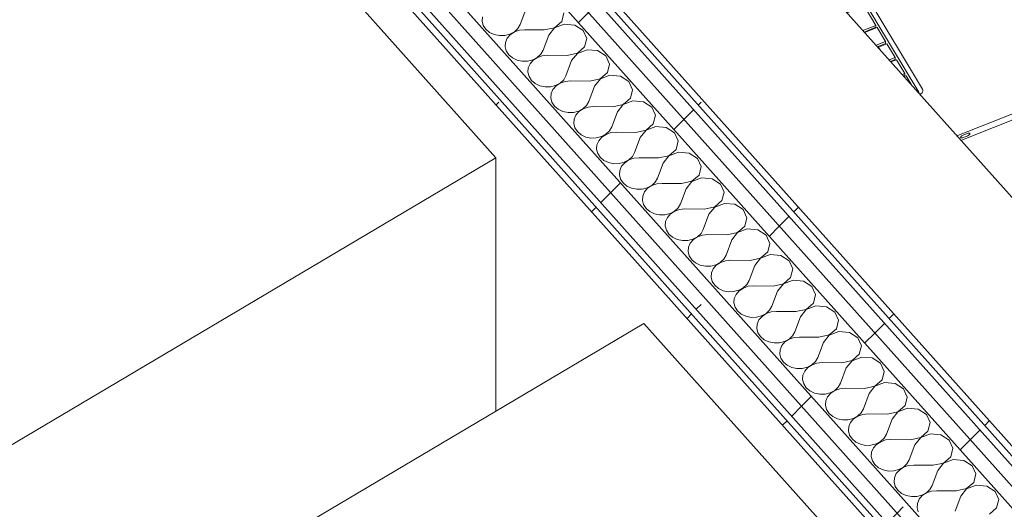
# Model space of a CAD drawing. Header units: millimetres. Extents: x -36631 to 27388, y -24993 to 6945.
# Tile 55 of 256: x -14821 to -13926, y -7218 to -6773. Entities that reach past the tile are written whole.
import ezdxf

# ---------------------------------------------------------------- set-up
doc = ezdxf.new("R2010")
doc.units = ezdxf.units.MM
doc.header["$MEASUREMENT"] = 0
doc.linetypes.add('Wipeout_Contour', pattern=[1000, 0, -1000])
for name, color, linetype in [('Nuevo_08_E_Envans secs', 7, 'Continuous'), ('Nuevo_09_EI_Mobiliari cuines', 7, 'Continuous'), ('Nuevo_09_EI_Mobiliari general', 7, 'Continuous')]:
    doc.layers.add(name, color=color, linetype=linetype)
for name, color, linetype, lineweight in [('Nuevo_08_E_Envans secs_Pluma_Nº__1', 7, 'Continuous', 5), ('Nuevo_09_EI_Mobiliari cuines_Pluma_Nº__1', 7, 'Continuous', 5), ('Nuevo_09_EI_Mobiliari cuines_Pluma_Nº__24', 252, 'Continuous', 5), ('Nuevo_09_EI_Mobiliari general_Pluma_Nº__1', 7, 'Continuous', 5)]:
    doc.layers.add(name, color=color, linetype=linetype, lineweight=lineweight)
for name, color, linetype, lineweight, true_color in [('Nuevo_08_E_Envans secs_Pluma_Nº__102', 7, 'Continuous', 5, 0xcccccc), ('Nuevo_08_E_Envans secs_Pluma_Nº__171', 171, 'Continuous', 13, 0xaaaaff), ('Nuevo_08_E_Envans secs_Pluma_Nº__177', 7, 'Continuous', 15, 0xf7e046)]:
    doc.layers.add(name, color=color, linetype=linetype, lineweight=lineweight, true_color=true_color)
pattern_1 = [(45, (0, 0), (-183.8478, 183.8478), [195, -65]), (45, (7e-14, 183.85), (-183.8478, 183.8478), [195, -65])]

# ---------------------------------------------------------------- blocks, each defined once
blk = doc.blocks.new('Elem Sección_209_1')
at = {"layer": 'Nuevo_09_EI_Mobiliari general_Pluma_Nº__1', "color": 7, "linetype": 'Continuous', "lineweight": 5}
for p, q in [((-14218.65, -6599.9), (-14045.5, -6531.23)), ((-14045.5, -6531.23), (-14042.83, -6530.5)), ((-14042.83, -6530.5), (-14040.02, -6530.37)), ((-14040.02, -6530.37), (-14037.26, -6530.82)), ((-14037.26, -6530.82), (-14034.74, -6531.85)), ((-14034.74, -6531.85), (-14032.64, -6533.36)), ((-14032.64, -6533.36), (-14031.09, -6535.28)), ((-14031.09, -6535.28), (-13956.31, -6660.23)), ((-14161.26, -6580.8), (-14216.23, -6602.6)), ((-14140.08, -6616.21), (-14161.26, -6580.8)), ((-14187.33, -6634.95), (-14140.08, -6616.21)), ((-14135.88, -6618.21), (-14184.91, -6637.65)), ((-14134.5, -6622.64), (-14181.62, -6641.33)), ((-14134.88, -6617.93), (-14135.88, -6618.21)), ((-14133.83, -6617.88), (-14134.88, -6617.93)), ((-14134.18, -6622.56), (-14134.5, -6622.64)), ((-14132.79, -6618.05), (-14133.83, -6617.88)), ((-14133.64, -6622.88), (-14133.83, -6622.65)), ((-14004.26, -6839.1), (-14133.64, -6622.88)), ((-14131.85, -6618.44), (-14132.79, -6618.05)), ((-14131.06, -6619.01), (-14131.85, -6618.44)), ((-14130.48, -6619.72), (-14131.06, -6619.01)), ((-14000.89, -6836.29), (-14130.48, -6619.72)), ((-14168.8, -6637.36), (-14153.29, -6631.21)), ((-14153.29, -6631.21), (-14133.93, -6663.56)), ((-14150.86, -6630.25), (-14135.35, -6624.1)), ((-14143.31, -6642.87), (-14150.86, -6630.25)), ((-14150.86, -6631.94), (-14150.86, -6630.25)), ((-14143.31, -6644.56), (-14150.86, -6631.94)), ((-14135.35, -6624.1), (-14127.8, -6636.72)), ((-14180.89, -6642.16), (-14171.22, -6638.32)), ((-14171.22, -6638.32), (-14155.76, -6664.16)), ((-14149.44, -6669.71), (-14168.8, -6637.36)), ((-14168.8, -6639.05), (-14168.8, -6637.36)), ((-14149.44, -6671.4), (-14168.8, -6639.05)), ((-14127.8, -6636.72), (-14143.31, -6642.87)), ((-14127.8, -6638.41), (-14143.31, -6644.56)), ((-14142.13, -6644.84), (-14126.62, -6638.69)), ((-14127.8, -6638.41), (-14127.8, -6636.72)), ((-14126.62, -6638.69), (-14119.07, -6651.32)), ((-14143.31, -6644.56), (-14143.31, -6642.87)), ((-14134.58, -6657.47), (-14142.13, -6644.84)), ((-14142.13, -6646.53), (-14142.13, -6644.84)), ((-14134.58, -6659.16), (-14142.13, -6646.53)), ((-13995.58, -6650.3), (-13996.58, -6650.57)), ((-13994.52, -6650.25), (-13995.58, -6650.3)), ((-13993.49, -6650.42), (-13994.52, -6650.25)), ((-14119.07, -6651.32), (-14134.58, -6657.47)), ((-14119.07, -6653.01), (-14134.58, -6659.16)), ((-14134.58, -6659.16), (-14134.58, -6657.47)), ((-14133.4, -6659.44), (-14117.89, -6653.29)), ((-14119.07, -6653.01), (-14119.07, -6651.32)), ((-14117.89, -6653.29), (-14110.33, -6665.91)), ((-13996.58, -6650.57), (-14062.01, -6676.52)), ((-13996.58, -6650.91), (-14062.01, -6676.86)), ((-13995.58, -6650.64), (-13996.58, -6650.91)), ((-13994.52, -6650.58), (-13995.58, -6650.64)), ((-13993.49, -6650.75), (-13994.52, -6650.58)), ((-13992.54, -6650.8), (-13993.49, -6650.42)), ((-13992.54, -6651.14), (-13993.49, -6650.75)), ((-13991.75, -6651.37), (-13992.54, -6650.8)), ((-13991.75, -6651.71), (-13992.54, -6651.14)), ((-13991.17, -6652.09), (-13991.75, -6651.37)), ((-13991.17, -6652.42), (-13991.75, -6651.71)), ((-13946.32, -6727.04), (-13991.17, -6652.09)), ((-13946.32, -6727.38), (-13991.17, -6652.42)), ((-14155.76, -6664.16), (-14159.79, -6665.76)), ((-14155.76, -6665.85), (-14158.68, -6667.01)), ((-14158.18, -6667.56), (-14154.58, -6666.13)), ((-14155.76, -6665.85), (-14155.76, -6664.16)), ((-14154.58, -6666.13), (-14147.03, -6678.76)), ((-14133.93, -6663.56), (-14149.44, -6669.71)), ((-14133.93, -6665.25), (-14149.44, -6671.4)), ((-14148.26, -6671.68), (-14132.75, -6665.53)), ((-14133.93, -6665.25), (-14133.93, -6663.56)), ((-14125.84, -6672.06), (-14133.4, -6659.44)), ((-14133.4, -6661.13), (-14133.4, -6659.44)), ((-14125.84, -6673.75), (-14133.4, -6661.13)), ((-14132.75, -6665.53), (-14125.2, -6678.15)), ((-14110.33, -6665.91), (-14125.84, -6672.06)), ((-14110.33, -6667.6), (-14125.84, -6673.75)), ((-14124.66, -6674.04), (-14109.15, -6667.88)), ((-14110.33, -6667.6), (-14110.33, -6665.91)), ((-14109.15, -6667.88), (-14098.53, -6685.64)), ((-13957.64, -6661.47), (-13957.78, -6662.03)), ((-13957.78, -6662.03), (-13957.73, -6662.6)), ((-13957.73, -6662.6), (-13957.63, -6662.86)), ((-13957.32, -6660.95), (-13957.64, -6661.47)), ((-13957.63, -6662.86), (-13957.51, -6663.14)), ((-13957.51, -6663.14), (-13936.27, -6698.64)), ((-13956.85, -6660.52), (-13957.32, -6660.95)), ((-13956.31, -6660.23), (-13956.85, -6660.52)), ((-13956.3, -6660.39), (-13956.31, -6660.23)), ((-13956.22, -6660.8), (-13956.3, -6660.39)), ((-13956.07, -6661.31), (-13956.22, -6660.8)), ((-13955.86, -6661.87), (-13956.07, -6661.31)), ((-13955.59, -6662.46), (-13955.86, -6661.87)), ((-13955.3, -6663.02), (-13955.59, -6662.46)), ((-13955.23, -6663.14), (-13955.3, -6663.02)), ((-13955.06, -6663.43), (-13955.15, -6663.28)), ((-13955.06, -6663.43), (-13933.97, -6698.68)), ((-14149.44, -6671.4), (-14149.44, -6669.71)), ((-14140.71, -6684.3), (-14148.26, -6671.68)), ((-14148.26, -6673.37), (-14148.26, -6671.68)), ((-14140.71, -6685.99), (-14148.26, -6673.37)), ((-14125.84, -6673.75), (-14125.84, -6672.06)), ((-14114.04, -6691.79), (-14124.66, -6674.04)), ((-14124.66, -6675.73), (-14124.66, -6674.04)), ((-14114.04, -6693.48), (-14124.66, -6675.73)), ((-14062.89, -6676.99), (-14063.59, -6677.64)), ((-14062.01, -6676.52), (-14062.89, -6676.99)), ((-14062.01, -6676.86), (-14062.89, -6677.33)), ((-14147.03, -6678.76), (-14147.88, -6679.09)), ((-14147.03, -6680.05), (-14147.03, -6678.76)), ((-14146.27, -6680.9), (-14145.85, -6680.73)), ((-14145.85, -6680.73), (-14144.69, -6682.66)), ((-14125.2, -6678.15), (-14140.71, -6684.3)), ((-14125.2, -6679.84), (-14140.71, -6685.99)), ((-14140.71, -6685.99), (-14140.71, -6684.3)), ((-14139.53, -6686.28), (-14124.02, -6680.13)), ((-14125.2, -6679.84), (-14125.2, -6678.15)), ((-14124.02, -6680.13), (-14116.46, -6692.75)), ((-14098.53, -6685.64), (-14114.04, -6691.79)), ((-14098.53, -6687.33), (-14098.53, -6685.64)), ((-14064.06, -6678.41), (-14064.27, -6679.25)), ((-14064.27, -6679.25), (-14064.21, -6680.11)), ((-14064.06, -6678.74), (-14064.25, -6679.51)), ((-14064.21, -6680.11), (-14063.87, -6680.92)), ((-14063.59, -6677.64), (-14064.06, -6678.41)), ((-14063.59, -6677.97), (-14064.06, -6678.74)), ((-14063.87, -6680.92), (-14019.02, -6755.87)), ((-14062.89, -6677.33), (-14063.59, -6677.97)), ((-14135.61, -6692.82), (-14139.53, -6686.28)), ((-14139.53, -6687.97), (-14139.53, -6686.28)), ((-14138.67, -6689.39), (-14139.53, -6687.97)), ((-14116.46, -6692.75), (-14130.65, -6698.37)), ((-14116.46, -6694.44), (-14129.53, -6699.62)), ((-14129.04, -6700.18), (-14115.28, -6694.72)), ((-14116.46, -6694.44), (-14116.46, -6692.75)), ((-14115.28, -6694.72), (-14107.73, -6707.34)), ((-14098.53, -6687.33), (-14114.04, -6693.48)), ((-14114.04, -6693.48), (-14114.04, -6691.79)), ((-14112.86, -6693.76), (-14097.35, -6687.61)), ((-14070.37, -6764.77), (-14112.86, -6693.76)), ((-14112.86, -6695.45), (-14112.86, -6693.76)), ((-14097.35, -6687.61), (-14054.86, -6758.61)), ((-14071.52, -6764.54), (-14112.86, -6695.45)), ((-13936.27, -6698.64), (-13935.88, -6699.12)), ((-13935.88, -6699.12), (-13935.35, -6699.5)), ((-13935.35, -6699.5), (-13934.72, -6699.76)), ((-13934.72, -6699.76), (-13934.03, -6699.87)), ((-13934.03, -6699.87), (-13933.33, -6699.84)), ((-13933.89, -6698.82), (-13933.97, -6698.68)), ((-13933.73, -6699.07), (-13933.8, -6698.95)), ((-13933.43, -6699.49), (-13933.73, -6699.07)), ((-13933.17, -6699.78), (-13933.43, -6699.49)), ((-13933.33, -6699.84), (-13932.71, -6699.67)), ((-13932.71, -6699.67), (-13857.94, -6824.63)), ((-14107.73, -6707.34), (-14118.73, -6711.71)), ((-14107.73, -6709.03), (-14117.62, -6712.96)), ((-14117.12, -6713.51), (-14106.55, -6709.32)), ((-14107.73, -6709.03), (-14107.73, -6707.34)), ((-14106.55, -6709.32), (-14099, -6721.94)), ((-14099, -6721.94), (-14106.82, -6725.04)), ((-14099, -6723.63), (-14105.7, -6726.29)), ((-14105.21, -6726.84), (-14097.82, -6723.91)), ((-14099, -6723.63), (-14099, -6721.94)), ((-14097.82, -6723.91), (-14090.26, -6736.54)), ((-13947.31, -6730.96), (-13946.61, -6730.32)), ((-13946.61, -6730.32), (-13946.14, -6729.55)), ((-13945.99, -6727.85), (-13946.32, -6727.04)), ((-13945.99, -6728.19), (-13946.32, -6727.38)), ((-13946.14, -6729.55), (-13945.92, -6728.71)), ((-13945.92, -6728.71), (-13945.99, -6727.85)), ((-13945.94, -6728.79), (-13945.99, -6728.19)), ((-14090.26, -6736.54), (-14094.9, -6738.38)), ((-14090.26, -6738.23), (-14093.79, -6739.62)), ((-14093.29, -6740.18), (-14089.08, -6738.51)), ((-14090.26, -6738.23), (-14090.26, -6736.54)), ((-14089.08, -6738.51), (-14081.53, -6751.13)), ((-14013.62, -6757.39), (-13948.19, -6731.44)), ((-13948.19, -6731.44), (-13947.31, -6730.96)), ((-14081.53, -6751.13), (-14082.98, -6751.71)), ((-14081.53, -6752.82), (-14081.87, -6752.96)), ((-14081.53, -6752.82), (-14081.53, -6751.13)), ((-14081.37, -6753.51), (-14080.35, -6753.1)), ((-14080.35, -6753.1), (-14077.53, -6757.81)), ((-14019.02, -6755.87), (-14018.44, -6756.59)), ((-14018.44, -6756.59), (-14017.65, -6757.16)), ((-14017.65, -6757.16), (-14016.71, -6757.54)), ((-14016.71, -6757.54), (-14015.67, -6757.71)), ((-14015.67, -6757.71), (-14014.62, -6757.66)), ((-14014.62, -6757.66), (-14013.62, -6757.39)), ((-14054.86, -6758.61), (-14070.37, -6764.77)), ((-14070.37, -6765.82), (-14070.37, -6764.77)), ((-14054.86, -6760.3), (-14069.95, -6766.29)), ((-14069.19, -6766.74), (-14053.68, -6760.59)), ((-14054.86, -6760.3), (-14054.86, -6758.61)), ((-14053.68, -6760.59), (-14043.06, -6778.34)), ((-14068.46, -6767.96), (-14069.19, -6766.74)), ((-14069.19, -6767.14), (-14069.19, -6766.74)), ((-14043.06, -6778.34), (-14054.97, -6783.06)), ((-14043.06, -6780.03), (-14053.85, -6784.31)), ((-14053.36, -6784.86), (-14041.88, -6780.31)), ((-14043.06, -6780.03), (-14043.06, -6778.34)), ((-14041.88, -6780.31), (-14034.33, -6792.93)), ((-14034.33, -6792.93), (-14043.05, -6796.39)), ((-14034.33, -6794.62), (-14034.33, -6792.93)), ((-14034.33, -6794.62), (-14041.94, -6797.64)), ((-14040.9, -6797.98), (-14033.15, -6794.91)), ((-14039.42, -6800.46), (-14040.9, -6797.98)), ((-14040.9, -6798.8), (-14040.9, -6797.98)), ((-14033.15, -6794.91), (-14025.59, -6807.53)), ((-14025.59, -6807.53), (-14031.13, -6809.73)), ((-14025.59, -6809.22), (-14030.02, -6810.98)), ((-14029.52, -6811.53), (-14024.41, -6809.5)), ((-14025.59, -6809.22), (-14025.59, -6807.53)), ((-14024.41, -6809.5), (-14016.86, -6822.13)), ((-14016.86, -6822.13), (-14019.22, -6823.06)), ((-14016.86, -6823.82), (-14018.1, -6824.31)), ((-14017.61, -6824.86), (-14015.68, -6824.1)), ((-14016.86, -6823.82), (-14016.86, -6822.13)), ((-14015.68, -6824.1), (-14010.38, -6832.96)), ((-13857.94, -6824.63), (-13857.05, -6826.8)), ((-13856.88, -6829.09), (-13857.44, -6831.33)), ((-13857.05, -6826.8), (-13856.88, -6829.09)), ((-13856.88, -6829.09), (-13856.88, -6834.72)), ((-14000.55, -6837.11), (-14000.89, -6836.29)), ((-14000.7, -6838.81), (-14000.49, -6837.96)), ((-14000.49, -6837.96), (-14000.55, -6837.11)), ((-13862.92, -6836.36), (-13969.54, -6878.65)), ((-13860.57, -6835.1), (-13862.92, -6836.36)), ((-13858.7, -6833.38), (-13860.57, -6835.1)), ((-13857.44, -6831.33), (-13858.7, -6833.38)), ((-13858.7, -6839.01), (-13857.44, -6836.96)), ((-13857.44, -6836.96), (-13856.88, -6834.72)), ((-14004.15, -6839.37), (-14004.26, -6839.1)), ((-14003.28, -6840.9), (-14002.75, -6840.69)), ((-14002.75, -6840.69), (-14001.87, -6840.22)), ((-14001.87, -6840.22), (-14001.17, -6839.57)), ((-14001.17, -6839.57), (-14000.7, -6838.81)), ((-13965.83, -6882.81), (-13862.92, -6841.99)), ((-13862.92, -6841.99), (-13860.57, -6840.73)), ((-13860.57, -6840.73), (-13858.7, -6839.01)), ((-13966.07, -6879.8), (-13966.15, -6880.12)), ((-13966.15, -6880.12), (-13966.07, -6880.38)), ((-13965.83, -6879.43), (-13966.07, -6879.8)), ((-13966.07, -6880.38), (-13965.83, -6880.55)), ((-13965.44, -6879.04), (-13965.83, -6879.43)), ((-13965.83, -6880.55), (-13965.44, -6880.64)), ((-13964.94, -6878.66), (-13965.44, -6879.04)), ((-13965.44, -6880.64), (-13964.94, -6880.62)), ((-13964.35, -6878.32), (-13964.94, -6878.66)), ((-13964.94, -6880.62), (-13964.35, -6880.5)), ((-13963.73, -6878.03), (-13964.35, -6878.32)), ((-13964.35, -6880.5), (-13963.73, -6880.29)), ((-13960.09, -6876.59), (-13963.73, -6878.03)), ((-13963.73, -6880.29), (-13960.09, -6878.84)), ((-13959.46, -6876.38), (-13960.09, -6876.59)), ((-13960.09, -6878.84), (-13959.46, -6878.56)), ((-13958.88, -6876.26), (-13959.46, -6876.38)), ((-13959.46, -6878.56), (-13958.88, -6878.21)), ((-13958.38, -6876.24), (-13958.88, -6876.26)), ((-13958.88, -6878.21), (-13958.38, -6877.83)), ((-13957.99, -6876.32), (-13958.38, -6876.24)), ((-13958.38, -6877.83), (-13957.99, -6877.45)), ((-13957.75, -6876.5), (-13957.99, -6876.32)), ((-13957.99, -6877.45), (-13957.75, -6877.08)), ((-13957.67, -6876.76), (-13957.75, -6876.5)), ((-13957.75, -6877.08), (-13957.67, -6876.76))]:
    blk.add_line(p, q, dxfattribs=at)
blk = doc.blocks.new('Elem Sección_216_1')
at = {"layer": 'Nuevo_09_EI_Mobiliari cuines_Pluma_Nº__1', "color": 7, "linetype": 'Continuous', "lineweight": 5}
blk.add_line((-14388.56, -7128.93), (-14388.56, -6898.73), dxfattribs=at)
at = {"layer": 'Nuevo_09_EI_Mobiliari cuines_Pluma_Nº__24', "color": 252, "linetype": 'Continuous', "lineweight": 5}
for p, q in [((-14824.85, -6410.53), (-14388.56, -6898.73)), ((-14388.56, -6898.73), (-14894.77, -7198.51))]:
    blk.add_line(p, q, dxfattribs=at)
blk = doc.blocks.new('*X247')
at = {"layer": 'Nuevo_08_E_Envans secs_Pluma_Nº__102', "color": 254, "linetype": 'Continuous', "lineweight": 5, "true_color": 0xcccccc}
for p, q in [((-14361.33, -6763.76), (-14366.53, -6777.52)), ((-14400.77, -6770.41), (-14401.07, -6774.38)), ((-14401.07, -6774.38), (-14400.04, -6778.26)), ((-14335.35, -6780.35), (-14328.72, -6774.62)), ((-14328.72, -6774.62), (-14326.79, -6766.91)), ((-14400.04, -6778.26), (-14397.74, -6781.76)), ((-14397.74, -6781.76), (-14394.35, -6784.62)), ((-14375.87, -6786.3), (-14371.79, -6784.13)), ((-14371.71, -6784.22), (-14375.51, -6786.71)), ((-14371.79, -6784.13), (-14368.6, -6781.12)), ((-14367.21, -6782.67), (-14371.71, -6784.22)), ((-14368.6, -6781.12), (-14366.53, -6777.52)), ((-14362.37, -6782.18), (-14367.21, -6782.67)), ((-14344.69, -6782.39), (-14362.37, -6782.18)), ((-14344.69, -6782.39), (-14335.35, -6780.35)), ((-14335.26, -6780.44), (-14340.52, -6787.04)), ((-14326.53, -6777.07), (-14335.26, -6780.44)), ((-14316.92, -6777.95), (-14326.53, -6777.07)), ((-14309.32, -6782.8), (-14316.92, -6777.95)), ((-14305.98, -6790.19), (-14309.32, -6782.8)), ((-14394.35, -6784.62), (-14390.13, -6786.62)), ((-14390.13, -6786.62), (-14385.41, -6787.6)), ((-14385.41, -6787.6), (-14380.53, -6787.49)), ((-14380.53, -6787.49), (-14375.87, -6786.3)), ((-14378.33, -6789.95), (-14379.96, -6793.7)), ((-14375.51, -6786.71), (-14378.33, -6789.95)), ((-14340.52, -6787.04), (-14345.72, -6800.8)), ((-14307.92, -6797.9), (-14305.98, -6790.19)), ((-14379.96, -6793.7), (-14380.27, -6797.66)), ((-14380.27, -6797.66), (-14379.23, -6801.54)), ((-14379.23, -6801.54), (-14376.93, -6805.04)), ((-14347.79, -6804.4), (-14345.72, -6800.8)), ((-14314.54, -6803.63), (-14307.92, -6797.9)), ((-14305.72, -6800.36), (-14314.46, -6803.72)), ((-14296.11, -6801.23), (-14305.72, -6800.36)), ((-14288.51, -6806.09), (-14296.11, -6801.23)), ((-14376.93, -6805.04), (-14373.55, -6807.9)), ((-14373.55, -6807.9), (-14369.33, -6809.9)), ((-14369.33, -6809.9), (-14364.6, -6810.88)), ((-14364.6, -6810.88), (-14359.72, -6810.77)), ((-14359.72, -6810.77), (-14355.06, -6809.59)), ((-14354.7, -6809.99), (-14357.52, -6813.23)), ((-14355.06, -6809.59), (-14350.98, -6807.41)), ((-14350.9, -6807.5), (-14354.7, -6809.99)), ((-14350.98, -6807.41), (-14347.79, -6804.4)), ((-14346.41, -6805.95), (-14350.9, -6807.5)), ((-14341.56, -6805.46), (-14346.41, -6805.95)), ((-14323.88, -6805.67), (-14341.56, -6805.46)), ((-14319.72, -6810.33), (-14324.92, -6824.09)), ((-14323.88, -6805.67), (-14314.54, -6803.63)), ((-14314.46, -6803.72), (-14319.72, -6810.33)), ((-14285.18, -6813.47), (-14288.51, -6806.09)), ((-14359.15, -6816.98), (-14359.46, -6820.94)), ((-14357.52, -6813.23), (-14359.15, -6816.98)), ((-14287.11, -6821.18), (-14285.18, -6813.47)), ((-14359.46, -6820.94), (-14358.42, -6824.82)), ((-14358.42, -6824.82), (-14356.13, -6828.33)), ((-14356.13, -6828.33), (-14352.74, -6831.19)), ((-14330.18, -6830.69), (-14326.98, -6827.69)), ((-14325.6, -6829.24), (-14330.09, -6830.78)), ((-14326.98, -6827.69), (-14324.92, -6824.09)), ((-14320.76, -6828.74), (-14325.6, -6829.24)), ((-14303.07, -6828.95), (-14320.76, -6828.74)), ((-14303.07, -6828.95), (-14293.74, -6826.91)), ((-14293.65, -6827.01), (-14298.91, -6833.61)), ((-14293.74, -6826.91), (-14287.11, -6821.18)), ((-14284.91, -6823.64), (-14293.65, -6827.01)), ((-14275.31, -6824.51), (-14284.91, -6823.64)), ((-14267.7, -6829.37), (-14275.31, -6824.51)), ((-14352.74, -6831.19), (-14348.52, -6833.18)), ((-14348.52, -6833.18), (-14343.79, -6834.16)), ((-14343.79, -6834.16), (-14338.91, -6834.06)), ((-14338.91, -6834.06), (-14334.26, -6832.87)), ((-14336.72, -6836.52), (-14338.34, -6840.26)), ((-14333.9, -6833.27), (-14336.72, -6836.52)), ((-14334.26, -6832.87), (-14330.18, -6830.69)), ((-14330.09, -6830.78), (-14333.9, -6833.27)), ((-14298.91, -6833.61), (-14304.11, -6847.37)), ((-14264.37, -6836.75), (-14267.7, -6829.37)), ((-14266.3, -6844.46), (-14264.37, -6836.75)), ((-14338.34, -6840.26), (-14338.65, -6844.23)), ((-14338.65, -6844.23), (-14337.62, -6848.11)), ((-14272.93, -6850.19), (-14266.3, -6844.46)), ((-14264.11, -6846.92), (-14272.84, -6850.29)), ((-14254.5, -6847.8), (-14264.11, -6846.92)), ((-14337.62, -6848.11), (-14335.32, -6851.61)), ((-14335.32, -6851.61), (-14331.93, -6854.47)), ((-14331.93, -6854.47), (-14327.71, -6856.47)), ((-14318.11, -6857.34), (-14313.45, -6856.15)), ((-14313.45, -6856.15), (-14309.37, -6853.97)), ((-14309.29, -6854.07), (-14313.09, -6856.56)), ((-14309.37, -6853.97), (-14306.18, -6850.97)), ((-14304.79, -6852.52), (-14309.29, -6854.07)), ((-14306.18, -6850.97), (-14304.11, -6847.37)), ((-14299.95, -6852.03), (-14304.79, -6852.52)), ((-14282.26, -6852.24), (-14299.95, -6852.03)), ((-14282.26, -6852.24), (-14272.93, -6850.19)), ((-14272.84, -6850.29), (-14278.1, -6856.89)), ((-14246.9, -6852.65), (-14254.5, -6847.8)), ((-14243.56, -6860.04), (-14246.9, -6852.65)), ((-14327.71, -6856.47), (-14322.99, -6857.45)), ((-14322.99, -6857.45), (-14318.11, -6857.34)), ((-14317.54, -6863.54), (-14317.85, -6867.51)), ((-14315.91, -6859.8), (-14317.54, -6863.54)), ((-14313.09, -6856.56), (-14315.91, -6859.8)), ((-14278.1, -6856.89), (-14283.3, -6870.65)), ((-14245.5, -6867.75), (-14243.56, -6860.04)), ((-14317.85, -6867.51), (-14316.81, -6871.39)), ((-14316.81, -6871.39), (-14314.51, -6874.89)), ((-14285.37, -6874.25), (-14283.3, -6870.65)), ((-14261.46, -6875.52), (-14252.12, -6873.48)), ((-14252.04, -6873.57), (-14257.3, -6880.17)), ((-14252.12, -6873.48), (-14245.5, -6867.75)), ((-14243.3, -6870.2), (-14252.04, -6873.57)), ((-14233.69, -6871.08), (-14243.3, -6870.2)), ((-14226.09, -6875.93), (-14233.69, -6871.08)), ((-14314.51, -6874.89), (-14311.13, -6877.75)), ((-14311.13, -6877.75), (-14306.91, -6879.75)), ((-14306.91, -6879.75), (-14302.18, -6880.73)), ((-14302.18, -6880.73), (-14297.3, -6880.62)), ((-14297.3, -6880.62), (-14292.64, -6879.43)), ((-14292.28, -6879.84), (-14295.1, -6883.08)), ((-14292.64, -6879.43), (-14288.56, -6877.26)), ((-14288.48, -6877.35), (-14292.28, -6879.84)), ((-14288.56, -6877.26), (-14285.37, -6874.25)), ((-14283.99, -6875.8), (-14288.48, -6877.35)), ((-14279.14, -6875.31), (-14283.99, -6875.8)), ((-14261.46, -6875.52), (-14279.14, -6875.31)), ((-14257.3, -6880.17), (-14262.5, -6893.94)), ((-14222.76, -6883.32), (-14226.09, -6875.93)), ((-14296.73, -6886.83), (-14297.04, -6890.79)), ((-14297.04, -6890.79), (-14296, -6894.67)), ((-14295.1, -6883.08), (-14296.73, -6886.83)), ((-14231.32, -6896.76), (-14224.69, -6891.03)), ((-14224.69, -6891.03), (-14222.76, -6883.32)), ((-14296, -6894.67), (-14293.71, -6898.18)), ((-14293.71, -6898.18), (-14290.32, -6901.03)), ((-14271.84, -6902.72), (-14267.76, -6900.54)), ((-14267.67, -6900.63), (-14271.48, -6903.12)), ((-14267.76, -6900.54), (-14264.56, -6897.54)), ((-14263.18, -6899.08), (-14267.67, -6900.63)), ((-14264.56, -6897.54), (-14262.5, -6893.94)), ((-14258.34, -6898.59), (-14263.18, -6899.08)), ((-14240.65, -6898.8), (-14258.34, -6898.59)), ((-14240.65, -6898.8), (-14231.32, -6896.76)), ((-14231.23, -6896.85), (-14236.49, -6903.46)), ((-14222.49, -6893.49), (-14231.23, -6896.85)), ((-14212.89, -6894.36), (-14222.49, -6893.49)), ((-14205.28, -6899.22), (-14212.89, -6894.36)), ((-14201.95, -6906.6), (-14205.28, -6899.22)), ((-14290.32, -6901.03), (-14286.1, -6903.03)), ((-14286.1, -6903.03), (-14281.37, -6904.01)), ((-14281.37, -6904.01), (-14276.49, -6903.91)), ((-14276.49, -6903.91), (-14271.84, -6902.72)), ((-14274.3, -6906.36), (-14275.92, -6910.11)), ((-14271.48, -6903.12), (-14274.3, -6906.36)), ((-14236.49, -6903.46), (-14241.69, -6917.22)), ((-14203.88, -6914.31), (-14201.95, -6906.6)), ((-14275.92, -6910.11), (-14276.23, -6914.07)), ((-14276.23, -6914.07), (-14275.2, -6917.96)), ((-14275.2, -6917.96), (-14272.9, -6921.46)), ((-14243.76, -6920.82), (-14241.69, -6917.22)), ((-14210.51, -6920.04), (-14203.88, -6914.31)), ((-14201.69, -6916.77), (-14210.42, -6920.14)), ((-14192.08, -6917.65), (-14201.69, -6916.77)), ((-14184.47, -6922.5), (-14192.08, -6917.65)), ((-14272.9, -6921.46), (-14269.51, -6924.32)), ((-14269.51, -6924.32), (-14265.29, -6926.31)), ((-14265.29, -6926.31), (-14260.57, -6927.3)), ((-14260.57, -6927.3), (-14255.69, -6927.19)), ((-14255.69, -6927.19), (-14251.03, -6926)), ((-14250.67, -6926.41), (-14253.49, -6929.65)), ((-14251.03, -6926), (-14246.95, -6923.82)), ((-14246.87, -6923.92), (-14250.67, -6926.41)), ((-14246.95, -6923.82), (-14243.76, -6920.82)), ((-14242.37, -6922.37), (-14246.87, -6923.92)), ((-14237.53, -6921.88), (-14242.37, -6922.37)), ((-14219.84, -6922.08), (-14237.53, -6921.88)), ((-14215.68, -6926.74), (-14220.88, -6940.5)), ((-14219.84, -6922.08), (-14210.51, -6920.04)), ((-14210.42, -6920.14), (-14215.68, -6926.74)), ((-14181.14, -6929.89), (-14184.47, -6922.5)), ((-14255.12, -6933.39), (-14255.43, -6937.36)), ((-14253.49, -6929.65), (-14255.12, -6933.39)), ((-14183.08, -6937.6), (-14181.14, -6929.89)), ((-14255.43, -6937.36), (-14254.39, -6941.24)), ((-14254.39, -6941.24), (-14252.09, -6944.74)), ((-14252.09, -6944.74), (-14248.71, -6947.6)), ((-14226.14, -6947.1), (-14222.95, -6944.1)), ((-14221.57, -6945.65), (-14226.06, -6947.2)), ((-14222.95, -6944.1), (-14220.88, -6940.5)), ((-14216.72, -6945.16), (-14221.57, -6945.65)), ((-14199.04, -6945.37), (-14216.72, -6945.16)), ((-14199.04, -6945.37), (-14189.7, -6943.33)), ((-14189.62, -6943.42), (-14194.88, -6950.02)), ((-14189.7, -6943.33), (-14183.08, -6937.6)), ((-14180.88, -6940.05), (-14189.62, -6943.42)), ((-14171.27, -6940.93), (-14180.88, -6940.05)), ((-14163.67, -6945.78), (-14171.27, -6940.93)), ((-14248.71, -6947.6), (-14244.49, -6949.6)), ((-14244.49, -6949.6), (-14239.76, -6950.58)), ((-14239.76, -6950.58), (-14234.88, -6950.47)), ((-14234.88, -6950.47), (-14230.22, -6949.28)), ((-14232.68, -6952.93), (-14234.31, -6956.67)), ((-14229.86, -6949.69), (-14232.68, -6952.93)), ((-14230.22, -6949.28), (-14226.14, -6947.1)), ((-14226.06, -6947.2), (-14229.86, -6949.69)), ((-14194.88, -6950.02), (-14200.08, -6963.78)), ((-14160.33, -6953.17), (-14163.67, -6945.78)), ((-14162.27, -6960.88), (-14160.33, -6953.17)), ((-14234.31, -6956.67), (-14234.62, -6960.64)), ((-14234.62, -6960.64), (-14233.58, -6964.52)), ((-14168.89, -6966.61), (-14162.27, -6960.88)), ((-14160.07, -6963.34), (-14168.81, -6966.7)), ((-14150.47, -6964.21), (-14160.07, -6963.34)), ((-14233.58, -6964.52), (-14231.29, -6968.02)), ((-14231.29, -6968.02), (-14227.9, -6970.88)), ((-14227.9, -6970.88), (-14223.68, -6972.88)), ((-14209.42, -6972.57), (-14205.34, -6970.39)), ((-14205.25, -6970.48), (-14209.06, -6972.97)), ((-14205.34, -6970.39), (-14202.14, -6967.38)), ((-14200.76, -6968.93), (-14205.25, -6970.48)), ((-14202.14, -6967.38), (-14200.08, -6963.78)), ((-14195.92, -6968.44), (-14200.76, -6968.93)), ((-14178.23, -6968.65), (-14195.92, -6968.44)), ((-14178.23, -6968.65), (-14168.89, -6966.61)), ((-14168.81, -6966.7), (-14174.07, -6973.31)), ((-14142.86, -6969.07), (-14150.47, -6964.21)), ((-14139.53, -6976.45), (-14142.86, -6969.07)), ((-14223.68, -6972.88), (-14218.95, -6973.86)), ((-14218.95, -6973.86), (-14214.07, -6973.75)), ((-14214.07, -6973.75), (-14209.42, -6972.57)), ((-14213.5, -6979.96), (-14213.81, -6983.92)), ((-14211.88, -6976.21), (-14213.5, -6979.96)), ((-14209.06, -6972.97), (-14211.88, -6976.21)), ((-14174.07, -6973.31), (-14179.27, -6987.07)), ((-14141.46, -6984.16), (-14139.53, -6976.45)), ((-14213.81, -6983.92), (-14212.78, -6987.8)), ((-14212.78, -6987.8), (-14210.48, -6991.31)), ((-14181.34, -6990.67), (-14179.27, -6987.07)), ((-14157.42, -6991.93), (-14148.09, -6989.89)), ((-14148, -6989.99), (-14153.26, -6996.59)), ((-14148.09, -6989.89), (-14141.46, -6984.16)), ((-14139.27, -6986.62), (-14148, -6989.99)), ((-14129.66, -6987.49), (-14139.27, -6986.62)), ((-14122.05, -6992.35), (-14129.66, -6987.49)), ((-14210.48, -6991.31), (-14207.09, -6994.17)), ((-14207.09, -6994.17), (-14202.87, -6996.16)), ((-14202.87, -6996.16), (-14198.15, -6997.14)), ((-14198.15, -6997.14), (-14193.27, -6997.04)), ((-14193.27, -6997.04), (-14188.61, -6995.85)), ((-14188.25, -6996.25), (-14191.07, -6999.5)), ((-14188.61, -6995.85), (-14184.53, -6993.67)), ((-14184.45, -6993.76), (-14188.25, -6996.25)), ((-14184.53, -6993.67), (-14181.34, -6990.67)), ((-14179.95, -6992.21), (-14184.45, -6993.76)), ((-14175.11, -6991.72), (-14179.95, -6992.21)), ((-14157.42, -6991.93), (-14175.11, -6991.72)), ((-14153.26, -6996.59), (-14158.46, -7010.35)), ((-14118.72, -6999.73), (-14122.05, -6992.35)), ((-14192.7, -7003.24), (-14193.01, -7007.2)), ((-14193.01, -7007.2), (-14191.97, -7011.09)), ((-14191.07, -6999.5), (-14192.7, -7003.24)), ((-14127.28, -7013.17), (-14120.66, -7007.44)), ((-14120.66, -7007.44), (-14118.72, -6999.73)), ((-14191.97, -7011.09), (-14189.67, -7014.59)), ((-14189.67, -7014.59), (-14186.29, -7017.45)), ((-14167.8, -7019.13), (-14163.72, -7016.95)), ((-14163.64, -7017.05), (-14167.44, -7019.54)), ((-14163.72, -7016.95), (-14160.53, -7013.95)), ((-14159.15, -7015.5), (-14163.64, -7017.05)), ((-14160.53, -7013.95), (-14158.46, -7010.35)), ((-14154.3, -7015.01), (-14159.15, -7015.5)), ((-14136.62, -7015.21), (-14154.3, -7015.01)), ((-14136.62, -7015.21), (-14127.28, -7013.17)), ((-14127.2, -7013.27), (-14132.46, -7019.87)), ((-14118.46, -7009.9), (-14127.2, -7013.27)), ((-14108.85, -7010.78), (-14118.46, -7009.9)), ((-14101.25, -7015.63), (-14108.85, -7010.78)), ((-14097.91, -7023.02), (-14101.25, -7015.63)), ((-14186.29, -7017.45), (-14182.07, -7019.45)), ((-14182.07, -7019.45), (-14177.34, -7020.43)), ((-14177.34, -7020.43), (-14172.46, -7020.32)), ((-14172.46, -7020.32), (-14167.8, -7019.13)), ((-14170.26, -7022.78), (-14171.89, -7026.52)), ((-14167.44, -7019.54), (-14170.26, -7022.78)), ((-14132.46, -7019.87), (-14137.66, -7033.63)), ((-14099.85, -7030.73), (-14097.91, -7023.02)), ((-14171.89, -7026.52), (-14172.2, -7030.49)), ((-14172.2, -7030.49), (-14171.16, -7034.37)), ((-14171.16, -7034.37), (-14168.87, -7037.87)), ((-14139.72, -7037.23), (-14137.66, -7033.63)), ((-14106.47, -7036.46), (-14099.85, -7030.73)), ((-14097.65, -7033.18), (-14106.39, -7036.55)), ((-14088.05, -7034.06), (-14097.65, -7033.18)), ((-14080.44, -7038.91), (-14088.05, -7034.06)), ((-14168.87, -7037.87), (-14165.48, -7040.73)), ((-14165.48, -7040.73), (-14161.26, -7042.73)), ((-14161.26, -7042.73), (-14156.53, -7043.71)), ((-14156.53, -7043.71), (-14151.65, -7043.6)), ((-14151.65, -7043.6), (-14147, -7042.41)), ((-14146.64, -7042.82), (-14149.46, -7046.06)), ((-14147, -7042.41), (-14142.92, -7040.24)), ((-14142.83, -7040.33), (-14146.64, -7042.82)), ((-14142.92, -7040.24), (-14139.72, -7037.23)), ((-14138.34, -7038.78), (-14142.83, -7040.33)), ((-14133.5, -7038.29), (-14138.34, -7038.78)), ((-14115.81, -7038.5), (-14133.5, -7038.29)), ((-14111.65, -7043.15), (-14116.85, -7056.92)), ((-14115.81, -7038.5), (-14106.47, -7036.46)), ((-14106.39, -7036.55), (-14111.65, -7043.15)), ((-14077.11, -7046.3), (-14080.44, -7038.91)), ((-14151.08, -7049.81), (-14151.39, -7053.77)), ((-14149.46, -7046.06), (-14151.08, -7049.81)), ((-14079.04, -7054.01), (-14077.11, -7046.3)), ((-14151.39, -7053.77), (-14150.36, -7057.65)), ((-14150.36, -7057.65), (-14148.06, -7061.16)), ((-14148.06, -7061.16), (-14144.67, -7064.01)), ((-14122.11, -7063.52), (-14118.92, -7060.52)), ((-14118.92, -7060.52), (-14116.85, -7056.92)), ((-14112.69, -7061.57), (-14117.53, -7062.06)), ((-14095, -7061.78), (-14112.69, -7061.57)), ((-14095, -7061.78), (-14085.67, -7059.74)), ((-14085.58, -7059.83), (-14090.84, -7066.44)), ((-14085.67, -7059.74), (-14079.04, -7054.01)), ((-14076.85, -7056.47), (-14085.58, -7059.83)), ((-14067.24, -7057.34), (-14076.85, -7056.47)), ((-14059.63, -7062.2), (-14067.24, -7057.34)), ((-14144.67, -7064.01), (-14140.45, -7066.01)), ((-14140.45, -7066.01), (-14135.73, -7066.99)), ((-14135.73, -7066.99), (-14130.85, -7066.89)), ((-14130.85, -7066.89), (-14126.19, -7065.7)), ((-14128.65, -7069.34), (-14130.28, -7073.09)), ((-14125.83, -7066.1), (-14128.65, -7069.34)), ((-14126.19, -7065.7), (-14122.11, -7063.52)), ((-14122.03, -7063.61), (-14125.83, -7066.1)), ((-14117.53, -7062.06), (-14122.03, -7063.61)), ((-14090.84, -7066.44), (-14096.04, -7080.2)), ((-14056.3, -7069.58), (-14059.63, -7062.2)), ((-14058.24, -7077.29), (-14056.3, -7069.58)), ((-14130.28, -7073.09), (-14130.59, -7077.05)), ((-14130.59, -7077.05), (-14129.55, -7080.93)), ((-14064.86, -7083.02), (-14058.24, -7077.29)), ((-14056.04, -7079.75), (-14064.78, -7083.12)), ((-14046.43, -7080.62), (-14056.04, -7079.75)), ((-14129.55, -7080.93), (-14127.25, -7084.44)), ((-14127.25, -7084.44), (-14123.87, -7087.3)), ((-14123.87, -7087.3), (-14119.65, -7089.29)), ((-14105.38, -7088.98), (-14101.3, -7086.8)), ((-14101.22, -7086.9), (-14105.02, -7089.39)), ((-14101.3, -7086.8), (-14098.11, -7083.8)), ((-14096.73, -7085.35), (-14101.22, -7086.9)), ((-14098.11, -7083.8), (-14096.04, -7080.2)), ((-14091.88, -7084.85), (-14096.73, -7085.35)), ((-14074.2, -7085.06), (-14091.88, -7084.85)), ((-14074.2, -7085.06), (-14064.86, -7083.02)), ((-14064.78, -7083.12), (-14070.04, -7089.72)), ((-14038.83, -7085.48), (-14046.43, -7080.62)), ((-14035.49, -7092.87), (-14038.83, -7085.48)), ((-14119.65, -7089.29), (-14114.92, -7090.28)), ((-14114.92, -7090.28), (-14110.04, -7090.17)), ((-14110.04, -7090.17), (-14105.38, -7088.98)), ((-14109.47, -7096.37), (-14109.78, -7100.34)), ((-14107.84, -7092.63), (-14109.47, -7096.37)), ((-14105.02, -7089.39), (-14107.84, -7092.63)), ((-14070.04, -7089.72), (-14075.24, -7103.48)), ((-14037.43, -7100.57), (-14035.49, -7092.87)), ((-14109.78, -7100.34), (-14108.74, -7104.22)), ((-14108.74, -7104.22), (-14106.45, -7107.72)), ((-14077.3, -7107.08), (-14075.24, -7103.48)), ((-14053.39, -7108.35), (-14044.05, -7106.31)), ((-14043.97, -7106.4), (-14049.23, -7113)), ((-14044.05, -7106.31), (-14037.43, -7100.57)), ((-14035.23, -7103.03), (-14043.97, -7106.4)), ((-14025.63, -7103.91), (-14035.23, -7103.03)), ((-14018.02, -7108.76), (-14025.63, -7103.91)), ((-14106.45, -7107.72), (-14103.06, -7110.58)), ((-14103.06, -7110.58), (-14098.84, -7112.58)), ((-14098.84, -7112.58), (-14094.11, -7113.56)), ((-14094.11, -7113.56), (-14089.23, -7113.45)), ((-14089.23, -7113.45), (-14084.58, -7112.26)), ((-14084.21, -7112.67), (-14087.04, -7115.91)), ((-14084.58, -7112.26), (-14080.5, -7110.08)), ((-14080.41, -7110.18), (-14084.21, -7112.67)), ((-14080.5, -7110.08), (-14077.3, -7107.08)), ((-14075.92, -7108.63), (-14080.41, -7110.18)), ((-14071.08, -7108.14), (-14075.92, -7108.63)), ((-14053.39, -7108.35), (-14071.08, -7108.14)), ((-14049.23, -7113), (-14054.43, -7126.76)), ((-14014.69, -7116.15), (-14018.02, -7108.76)), ((-14088.66, -7119.65), (-14088.97, -7123.62)), ((-14088.97, -7123.62), (-14087.94, -7127.5)), ((-14087.04, -7115.91), (-14088.66, -7119.65)), ((-14023.25, -7129.59), (-14016.62, -7123.86)), ((-14016.62, -7123.86), (-14014.69, -7116.15)), ((-14087.94, -7127.5), (-14085.64, -7131)), ((-14085.64, -7131), (-14082.25, -7133.86)), ((-14063.77, -7135.55), (-14059.69, -7133.37)), ((-14059.61, -7133.46), (-14063.41, -7135.95)), ((-14059.69, -7133.37), (-14056.5, -7130.36)), ((-14055.11, -7131.91), (-14059.61, -7133.46)), ((-14056.5, -7130.36), (-14054.43, -7126.76)), ((-14050.27, -7131.42), (-14055.11, -7131.91)), ((-14032.58, -7131.63), (-14050.27, -7131.42)), ((-14032.58, -7131.63), (-14023.25, -7129.59)), ((-14023.16, -7129.68), (-14028.42, -7136.29)), ((-14014.43, -7126.32), (-14023.16, -7129.68)), ((-14004.82, -7127.19), (-14014.43, -7126.32)), ((-13997.21, -7132.05), (-14004.82, -7127.19)), ((-13993.88, -7139.43), (-13997.21, -7132.05)), ((-14082.25, -7133.86), (-14078.03, -7135.86)), ((-14078.03, -7135.86), (-14073.31, -7136.84)), ((-14073.31, -7136.84), (-14068.43, -7136.73)), ((-14068.43, -7136.73), (-14063.77, -7135.55)), ((-14066.23, -7139.19), (-14067.86, -7142.94)), ((-14063.41, -7135.95), (-14066.23, -7139.19)), ((-14028.42, -7136.29), (-14033.62, -7150.05)), ((-13995.82, -7147.14), (-13993.88, -7139.43)), ((-14067.86, -7142.94), (-14068.17, -7146.9)), ((-14068.17, -7146.9), (-14067.13, -7150.78)), ((-14067.13, -7150.78), (-14064.83, -7154.29)), ((-14035.69, -7153.65), (-14033.62, -7150.05)), ((-14002.44, -7152.87), (-13995.82, -7147.14)), ((-13993.62, -7149.6), (-14002.36, -7152.97)), ((-13984.01, -7150.47), (-13993.62, -7149.6)), ((-13976.41, -7155.33), (-13984.01, -7150.47)), ((-14064.83, -7154.29), (-14061.44, -7157.15)), ((-14061.44, -7157.15), (-14057.23, -7159.14)), ((-14057.23, -7159.14), (-14052.5, -7160.12)), ((-14052.5, -7160.12), (-14047.62, -7160.02)), ((-14047.62, -7160.02), (-14042.96, -7158.83)), ((-14042.6, -7159.23), (-14045.42, -7162.47)), ((-14042.96, -7158.83), (-14038.88, -7156.65)), ((-14038.8, -7156.74), (-14042.6, -7159.23)), ((-14038.88, -7156.65), (-14035.69, -7153.65)), ((-14034.3, -7155.19), (-14038.8, -7156.74)), ((-14029.46, -7154.7), (-14034.3, -7155.19)), ((-14011.78, -7154.91), (-14029.46, -7154.7)), ((-14007.62, -7159.57), (-14012.82, -7173.33)), ((-14011.78, -7154.91), (-14002.44, -7152.87)), ((-14002.36, -7152.97), (-14007.62, -7159.57)), ((-13973.07, -7162.71), (-13976.41, -7155.33)), ((-14047.05, -7166.22), (-14047.36, -7170.18)), ((-14045.42, -7162.47), (-14047.05, -7166.22)), ((-13975.01, -7170.42), (-13973.07, -7162.71)), ((-14047.36, -7170.18), (-14046.32, -7174.07)), ((-14046.32, -7174.07), (-14044.03, -7177.57)), ((-14044.03, -7177.57), (-14040.64, -7180.43)), ((-14018.08, -7179.93), (-14014.88, -7176.93)), ((-14014.88, -7176.93), (-14012.82, -7173.33)), ((-14008.66, -7177.99), (-14013.5, -7178.48)), ((-13990.97, -7178.19), (-14008.66, -7177.99)), ((-13990.97, -7178.19), (-13981.63, -7176.15)), ((-13981.55, -7176.25), (-13986.81, -7182.85)), ((-13981.63, -7176.15), (-13975.01, -7170.42)), ((-13972.81, -7172.88), (-13981.55, -7176.25)), ((-13963.21, -7173.76), (-13972.81, -7172.88)), ((-13955.6, -7178.61), (-13963.21, -7173.76)), ((-14040.64, -7180.43), (-14036.42, -7182.42)), ((-14036.42, -7182.42), (-14031.69, -7183.41)), ((-14031.69, -7183.41), (-14026.81, -7183.3)), ((-14026.81, -7183.3), (-14022.16, -7182.11)), ((-14024.62, -7185.76), (-14026.24, -7189.5)), ((-14021.79, -7182.52), (-14024.62, -7185.76)), ((-14022.16, -7182.11), (-14018.08, -7179.93)), ((-14017.99, -7180.03), (-14021.79, -7182.52)), ((-14013.5, -7178.48), (-14017.99, -7180.03)), ((-13986.81, -7182.85), (-13992.01, -7196.61)), ((-13952.27, -7186), (-13955.6, -7178.61)), ((-13954.2, -7193.71), (-13952.27, -7186)), ((-14026.24, -7189.5), (-14026.55, -7193.47)), ((-14026.55, -7193.47), (-14025.52, -7197.35)), ((-13960.83, -7199.44), (-13954.2, -7193.71)), ((-13952.01, -7196.16), (-13960.74, -7199.53)), ((-13942.4, -7197.04), (-13952.01, -7196.16)), ((-14025.52, -7197.35), (-14023.22, -7200.85)), ((-14023.22, -7200.85), (-14019.83, -7203.71)), ((-14019.83, -7203.71), (-14015.61, -7205.71)), ((-14001.35, -7205.39), (-13997.27, -7203.22)), ((-13997.19, -7203.31), (-14000.99, -7205.8)), ((-13997.27, -7203.22), (-13994.07, -7200.21)), ((-13992.69, -7201.76), (-13997.19, -7203.31)), ((-13994.07, -7200.21), (-13992.01, -7196.61)), ((-13987.85, -7201.27), (-13992.69, -7201.76)), ((-13970.16, -7201.48), (-13987.85, -7201.27)), ((-13970.16, -7201.48), (-13960.83, -7199.44)), ((-13960.74, -7199.53), (-13966, -7206.13)), ((-13934.79, -7201.89), (-13942.4, -7197.04)), ((-13931.46, -7209.28), (-13934.79, -7201.89)), ((-14015.61, -7205.71), (-14010.88, -7206.69)), ((-14010.88, -7206.69), (-14006.01, -7206.58)), ((-14006.01, -7206.58), (-14001.35, -7205.39)), ((-14005.44, -7212.79), (-14005.75, -7216.75)), ((-14003.81, -7209.04), (-14005.44, -7212.79)), ((-14000.99, -7205.8), (-14003.81, -7209.04)), ((-13966, -7206.13), (-13971.2, -7219.9)), ((-13933.4, -7216.99), (-13931.46, -7209.28)), ((-14005.75, -7216.75), (-14004.71, -7220.63)), ((-13940.02, -7222.72), (-13933.4, -7216.99))]:
    blk.add_line(p, q, dxfattribs=at)
blk = doc.blocks.new('Elem Sección_217_1')
at = {"layer": 'Nuevo_08_E_Envans secs', "lineweight": 0}
blk.add_blockref('*X247', (0, 0), dxfattribs=at)
at = {"color": 254, "linetype": 'Wipeout_Contour', "lineweight": 0, "ltscale": 63275.094471}
blk.add_wipeout([(-14814, -6365.41), (-14819.15, -6368.46), (-13140.15, -8247.26), (-13135, -8244.21)], dxfattribs=at).dxf.layer = 'Nuevo_08_E_Envans secs'
at = {"layer": 'Nuevo_08_E_Envans secs_Pluma_Nº__171', "linetype": 'Continuous', "lineweight": 13, "true_color": 0xaaaaff}
h = blk.add_hatch(dxfattribs=at)
h.set_pattern_fill('Panellat_HPL_0001', color=161, style=0, pattern_type=2)
h.set_pattern_definition(pattern_1)
h.paths.add_polyline_path([(-14814, -6365.41), (-14819.15, -6368.46), (-13140.15, -8247.26), (-13135, -8244.21)])
at = {"color": 254, "linetype": 'Wipeout_Contour', "lineweight": 0, "ltscale": 62781.755918}
blk.add_wipeout([(-14711.64, -6291.97), (-14722.79, -6298.58), (-13024.45, -8199.04), (-13013.29, -8192.43)], dxfattribs=at).dxf.layer = 'Nuevo_08_E_Envans secs'
at = {"layer": 'Nuevo_08_E_Envans secs_Pluma_Nº__177', "linetype": 'Continuous', "lineweight": 15, "true_color": 0xf7e046}
h = blk.add_hatch(dxfattribs=at)
h.set_pattern_fill('Panellat_HPL_0001', color=53, style=0, pattern_type=2)
h.set_pattern_definition(pattern_1)
h.paths.add_polyline_path([(-14711.64, -6291.97), (-14722.79, -6298.58), (-13024.45, -8199.04), (-13013.29, -8192.43)])
at = {"color": 254, "linetype": 'Wipeout_Contour', "lineweight": 0, "ltscale": 78854.051443}
blk.add_wipeout([(-14730.91, -6289.5), (-14742.06, -6296.11), (-13035.6, -8205.64), (-13024.45, -8199.04), (-14722.79, -6298.58)], dxfattribs=at).dxf.layer = 'Nuevo_08_E_Envans secs'
at = {"layer": 'Nuevo_08_E_Envans secs_Pluma_Nº__177', "linetype": 'Continuous', "lineweight": 15, "true_color": 0xf7e046}
h = blk.add_hatch(dxfattribs=at)
h.set_pattern_fill('Panellat_HPL_0001', color=53, style=0, pattern_type=2)
h.set_pattern_definition(pattern_1)
h.paths.add_polyline_path([(-14730.91, -6289.5), (-14742.06, -6296.11), (-13035.6, -8205.64), (-13024.45, -8199.04), (-14722.79, -6298.58)])
at = {"color": 254, "linetype": 'Wipeout_Contour', "lineweight": 0, "ltscale": 79278.660773}
blk.add_wipeout([(-14802.14, -6331.69), (-14813.3, -6338.29), (-14805.18, -6347.37), (-13106.84, -8247.83), (-13095.68, -8241.22)], dxfattribs=at).dxf.layer = 'Nuevo_08_E_Envans secs'
at = {"layer": 'Nuevo_08_E_Envans secs_Pluma_Nº__177', "linetype": 'Continuous', "lineweight": 15, "true_color": 0xf7e046}
h = blk.add_hatch(dxfattribs=at)
h.set_pattern_fill('Panellat_HPL_0001', color=53, style=0, pattern_type=2)
h.set_pattern_definition(pattern_1)
h.paths.add_polyline_path([(-14802.14, -6331.69), (-14813.3, -6338.29), (-14805.18, -6347.37), (-13106.84, -8247.83), (-13095.68, -8241.22)])
at = {"color": 254, "linetype": 'Wipeout_Contour', "lineweight": 0, "ltscale": 63214.716288}
blk.add_wipeout([(-14816.34, -6353.98), (-13117.99, -8254.43), (-13106.84, -8247.83), (-14805.18, -6347.37)], dxfattribs=at).dxf.layer = 'Nuevo_08_E_Envans secs'
at = {"layer": 'Nuevo_08_E_Envans secs_Pluma_Nº__177', "linetype": 'Continuous', "lineweight": 15, "true_color": 0xf7e046}
h = blk.add_hatch(dxfattribs=at)
h.set_pattern_fill('Panellat_HPL_0001', color=53, style=0, pattern_type=2)
h.set_pattern_definition(pattern_1)
h.paths.add_polyline_path([(-14816.34, -6353.98), (-13117.99, -8254.43), (-13106.84, -8247.83), (-14805.18, -6347.37)])
at = {"color": 254, "linetype": 'Wipeout_Contour', "lineweight": 0, "ltscale": 62718.966181}
blk.add_wipeout([(-14699, -6297.31), (-13020, -8176.11), (-13014.85, -8173.06), (-14693.85, -6294.26)], dxfattribs=at).dxf.layer = 'Nuevo_08_E_Envans secs'
at = {"layer": 'Nuevo_08_E_Envans secs_Pluma_Nº__171', "linetype": 'Continuous', "lineweight": 13, "true_color": 0xaaaaff}
h = blk.add_hatch(dxfattribs=at)
h.set_pattern_fill('Panellat_HPL_0001', color=161, style=0, pattern_type=2)
h.set_pattern_definition(pattern_1)
h.paths.add_polyline_path([(-14699, -6297.31), (-13020, -8176.11), (-13014.85, -8173.06), (-14693.85, -6294.26)])
at = {"layer": 'Nuevo_08_E_Envans secs_Pluma_Nº__1', "color": 7, "linetype": 'Continuous', "lineweight": 5}
for p, q in [((-14722.79, -6298.58), (-13024.45, -8199.04)), ((-14693.85, -6294.26), (-13018.6, -8168.87)), ((-14805.18, -6347.37), (-13106.84, -8247.83)), ((-14819.15, -6368.46), (-13143.9, -8243.07))]:
    blk.add_line(p, q, dxfattribs=at)
at = {"layer": 'Nuevo_08_E_Envans secs_Pluma_Nº__1', "color": 7, "linetype": 'Continuous', "lineweight": 5, "flags": 128}
for points in [[(-14750.18, -6287.03), (-14742.06, -6296.11), (-13035.6, -8205.64)], [(-14711.64, -6291.97), (-14707.89, -6296.17), (-13021.4, -8183.35)], [(-14702.74, -6293.12), (-14699, -6297.31), (-13020, -8176.11)], [(-14810.25, -6322.61), (-14802.14, -6331.69), (-13095.68, -8241.22)], [(-14816.34, -6353.98), (-14812.59, -6358.17), (-13126.11, -8245.35)], [(-14817.74, -6361.22), (-14814, -6365.41), (-13135, -8244.21)]]:
    blk.add_lwpolyline(points, dxfattribs=at)
blk = doc.blocks.new('Elem Sección_340_1')
at = {"layer": 'Nuevo_09_EI_Mobiliari general_Pluma_Nº__1', "color": 7, "linetype": 'Continuous', "lineweight": 5}
blk.add_line((-12948.39, -8021.32), (-14436.38, -6356.26), dxfattribs=at)
blk = doc.blocks.new('Elem Sección_375_1')
at = {"layer": 'Nuevo_09_EI_Mobiliari cuines_Pluma_Nº__24', "color": 252, "linetype": 'Continuous', "lineweight": 5}
for q in [(-14760.25, -7349.04), (-13817.76, -7537.47)]:
    blk.add_line((-14254.04, -7049.27), q, dxfattribs=at)

msp = doc.modelspace()

# ---------------------------------------------------------------- block references
at = {"layer": 'Nuevo_09_EI_Mobiliari cuines', "lineweight": 0}
msp.add_blockref('Elem Sección_216_1', (0, 0), dxfattribs=at)
at = {"layer": 'Nuevo_09_EI_Mobiliari general', "lineweight": 0}
msp.add_blockref('Elem Sección_209_1', (0, 0), dxfattribs=at)

# ---------------------------------------------------------------- next in the draw order: block references
at = {"layer": 'Nuevo_08_E_Envans secs', "lineweight": 0}
msp.add_blockref('Elem Sección_217_1', (0, 0), dxfattribs=at)

# ---------------------------------------------------------------- next in the draw order: block references
at = {"layer": 'Nuevo_09_EI_Mobiliari cuines', "lineweight": 0}
msp.add_blockref('Elem Sección_375_1', (0, 0), dxfattribs=at)
at = {"layer": 'Nuevo_09_EI_Mobiliari general', "lineweight": 0}
msp.add_blockref('Elem Sección_340_1', (0, 0), dxfattribs=at)

doc.saveas('drawing.dxf')
